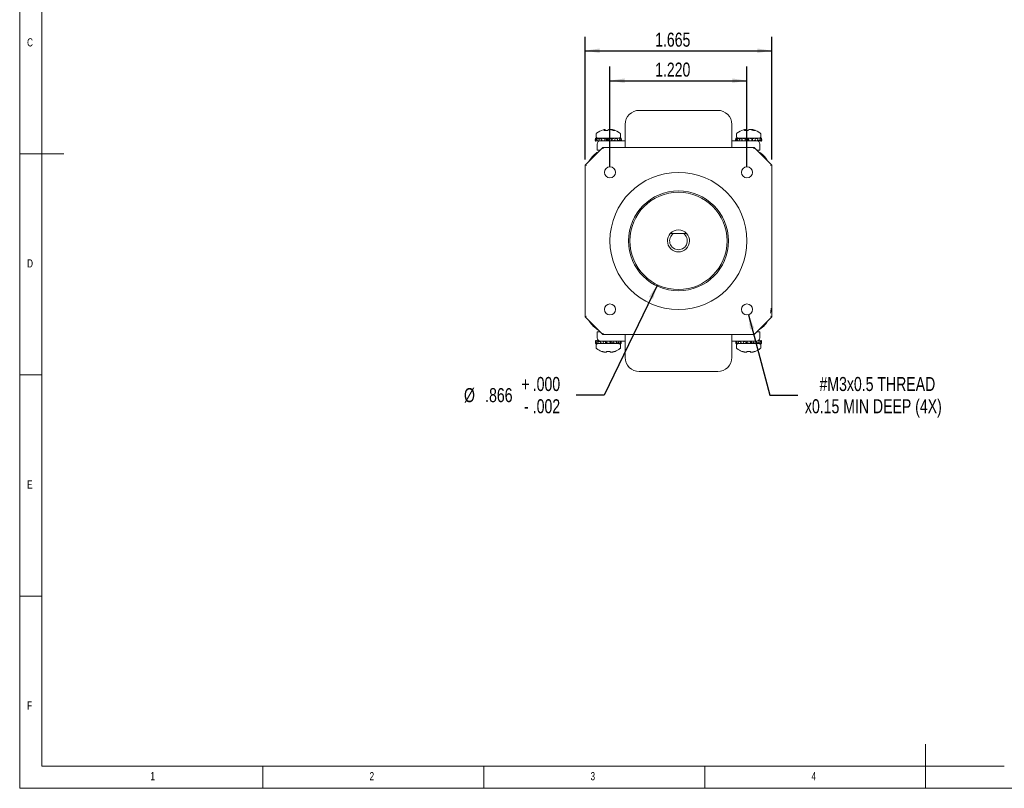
# Model space of a CAD drawing. Header units: inches. Extents: x 0.2 to 16.3, y 0.2 to 11.5.
# Tile 1 of 4: x 0.2 to 9, y 0.2 to 7. Entities that reach past the tile are written whole.
import ezdxf

# ---------------------------------------------------------------- set-up
doc = ezdxf.new("R2010")
doc.units = ezdxf.units.IN
doc.header["$MEASUREMENT"] = 0
doc.layers.add('FORMAT', color=7, linetype='Continuous')
doc.styles.add('SLDTEXTSTYLE0', font='TXT', dxfattribs={"width": 0.75})
doc.dimstyles.new('SLDDIMSTYLE0', dxfattribs={"dimtxt": 0.125, "dimasz": 0.13, "dimexe": 0, "dimexo": 0.0625, "dimgap": 0.03125, "dimtad": 2, "dimdec": 3, "dimzin": 4, "dimdsep": 46, "dimtxsty": 'Standard', "dimsah": 1, "dimcen": 0.09, "dimadec": 0, "dimazin": 0, "dimtfac": 1, "dimtdec": 3, "dimtofl": 0, "dimtmove": 0, "dimatfit": 3, "dimfxl": 0, "dimtolj": 1, "dimtzin": 12, "dimarcsym": 0})
doc.dimstyles.new('SLDDIMSTYLE1', dxfattribs={"dimtxt": 0.125, "dimasz": 0.13, "dimexe": 0, "dimexo": 0.0625, "dimgap": 0.03125, "dimtad": 0, "dimtih": 1, "dimtoh": 1, "dimdec": 3, "dimzin": 12, "dimdsep": 46, "dimtxsty": 'Standard', "dimsah": 1, "dimcen": 0.09, "dimadec": 0, "dimazin": 0, "dimtol": 1, "dimtm": 0.002, "dimtfac": 1, "dimtdec": 3, "dimtmove": 0, "dimatfit": 2, "dimfxl": 0, "dimtolj": 1, "dimtzin": 4, "dimarcsym": 0})
doc.dimstyles.new('SLDDIMSTYLE2', dxfattribs={"dimtxt": 0.125, "dimasz": 0.13, "dimexe": 0, "dimexo": 0.0625, "dimgap": 0.03125, "dimtad": 0, "dimtih": 1, "dimtoh": 1, "dimdec": 3, "dimzin": 12, "dimdsep": 46, "dimtxsty": 'Standard', "dimsah": 1, "dimcen": 0.09, "dimadec": 0, "dimazin": 0, "dimtfac": 1, "dimtdec": 3, "dimtmove": 0, "dimatfit": 2, "dimfxl": 0, "dimtolj": 1, "dimtzin": 12, "dimarcsym": 0})
doc.dimstyles.new('SLDDIMSTYLE3', dxfattribs={"dimtxt": 0.125, "dimasz": 0.13, "dimexe": 0, "dimexo": 0.0625, "dimgap": 0.03125, "dimtad": 2, "dimdec": 3, "dimzin": 12, "dimdsep": 46, "dimtxsty": 'Standard', "dimsah": 1, "dimcen": 0.09, "dimadec": 0, "dimazin": 0, "dimtfac": 1, "dimtdec": 3, "dimtofl": 0, "dimtmove": 0, "dimatfit": 3, "dimfxl": 0, "dimtolj": 1, "dimtzin": 12, "dimarcsym": 0})

# ---------------------------------------------------------------- blocks, each defined once
blk = doc.blocks.new('*D3')
at = {"layer": 'FORMAT'}
for p, q in [((5.4555, 5.7321), (5.4555, 6.6239)), ((6.676, 5.7321), (6.676, 6.6239)), ((5.4555, 6.4989), (6.676, 6.4989))]:
    blk.add_line(p, q, dxfattribs=at)
for points in [[(5.4555, 6.4989), (5.5855, 6.4789), (5.5855, 6.5189)], [(6.676, 6.4989), (6.546, 6.5189), (6.546, 6.4789)]]:
    blk.add_solid(points, dxfattribs=at)
at = {"layer": 'FORMAT', "insert": (5.8579, 6.6601), "char_height": 0.125, "attachment_point": 1, "style": 'SLDTEXTSTYLE0'}
blk.add_mtext('1.220', dxfattribs=at)
blk = doc.blocks.new('*D4')
at = {"layer": 'FORMAT'}
for p, q in [((5.8775, 4.6818), (5.4032, 3.6989)), ((5.4032, 3.6989), (5.1532, 3.6989))]:
    blk.add_line(p, q, dxfattribs=at)
blk.add_solid([(5.8775, 4.6818), (5.803, 4.5735), (5.839, 4.5561)], dxfattribs=at)
at = {"layer": 'FORMAT', "char_height": 0.125, "attachment_point": 1, "style": 'SLDTEXTSTYLE0'}
for s, insert in [('.000', (4.7675, 3.8601)), ('+', (4.6666, 3.8601)), ('%%c', (4.155, 3.7609)), ('.866', (4.3434, 3.7608)), ('.002', (4.7675, 3.6617)), ('-', (4.6894, 3.6617))]:
    blk.add_mtext(s, dxfattribs=dict(at, insert=insert))
blk = doc.blocks.new('*D5')
at = {"layer": 'FORMAT'}
for p, q in [((6.6887, 4.4141), (6.8797, 3.6989)), ((6.8797, 3.6989), (7.1297, 3.6989))]:
    blk.add_line(p, q, dxfattribs=at)
blk.add_solid([(6.6887, 4.4141), (6.7029, 4.2833), (6.7415, 4.2937)], dxfattribs=at)
at = {"layer": 'FORMAT', "char_height": 0.125, "attachment_point": 1, "style": 'SLDTEXTSTYLE0'}
for s, insert in [('#M3x0.5 THREAD', (7.3222, 3.86)), ('x0.15 MIN DEEP (4X)', (7.1922, 3.6617))]:
    blk.add_mtext(s, dxfattribs=dict(at, insert=insert))
blk = doc.blocks.new('*D6')
at = {"layer": 'FORMAT'}
for p, q in [((5.2331, 5.7971), (5.2331, 6.8907)), ((6.8984, 5.7971), (6.8984, 6.8907)), ((5.2331, 6.7657), (6.8984, 6.7657))]:
    blk.add_line(p, q, dxfattribs=at)
for points in [[(5.2331, 6.7657), (5.3631, 6.7457), (5.3631, 6.7857)], [(6.8984, 6.7657), (6.7684, 6.7857), (6.7684, 6.7457)]]:
    blk.add_solid(points, dxfattribs=at)
at = {"layer": 'FORMAT', "insert": (5.8579, 6.9268), "char_height": 0.125, "attachment_point": 1, "style": 'SLDTEXTSTYLE0'}
blk.add_mtext('1.665', dxfattribs=at)

msp = doc.modelspace()

# ---------------------------------------------------------------- linework, layer by layer
at = {"color": 7, "linetype": 'Continuous', "lineweight": 0}
for p, q in [((0.1969, 11.4961), (0.1969, 0.1969)), ((0.3937, 11.2992), (0.3937, 0.3937)), ((0.1969, 5.8465), (0.5906, 5.8465)), ((0.1969, 3.878), (0.3937, 3.878)), ((0.3937, 1.9094), (0.1969, 1.9094)), ((8.2677, 0.1969), (8.2677, 0.5906)), ((0.3937, 0.3937), (8.9685, 0.3937)), ((2.3622, 0.1969), (2.3622, 0.3937)), ((4.3307, 0.3937), (4.3307, 0.1969)), ((6.2992, 0.1969), (6.2992, 0.3937)), ((0.1969, 0.1969), (16.3386, 0.1969))]:
    msp.add_line(p, q, dxfattribs=at)
at = {"color": 7, "linetype": 'Continuous', "lineweight": 15}
for p, q in [((5.7157, 6.2346), (6.4157, 6.2346)), ((5.4035, 6.0561), (5.4341, 6.0561)), ((5.4128, 6.0642), (5.4135, 6.0561)), ((5.4129, 6.0632), (5.4135, 6.0561)), ((5.4684, 6.0616), (5.4686, 6.0642)), ((5.4759, 6.0594), (5.4761, 6.0632)), ((5.4873, 6.0561), (5.5, 6.0561)), ((5.5907, 5.9208), (5.5907, 6.1096)), ((6.5407, 6.1096), (6.5407, 5.9208)), ((6.6535, 6.0561), (6.6841, 6.0561)), ((6.6628, 6.0642), (6.6635, 6.0561)), ((6.6629, 6.0632), (6.6635, 6.0561)), ((6.7184, 6.0616), (6.7186, 6.0642)), ((6.7259, 6.0594), (6.7261, 6.0632)), ((6.7373, 6.0561), (6.75, 6.0561)), ((5.3245, 5.97), (5.3253, 5.9869)), ((5.3281, 5.9602), (5.3245, 5.97)), ((5.3253, 5.9869), (5.3289, 5.9771)), ((5.3427, 5.9851), (5.3253, 5.9869)), ((5.3289, 5.9771), (5.3281, 5.9602)), ((5.3289, 5.9771), (5.3413, 5.9788)), ((5.3385, 5.9869), (5.3372, 5.9857)), ((5.343, 5.9864), (5.3385, 5.9869)), ((5.3394, 5.97), (5.3431, 5.9869)), ((5.3555, 5.9604), (5.3394, 5.97)), ((5.3431, 5.9869), (5.3596, 5.9771)), ((5.3736, 5.9826), (5.3431, 5.9869)), ((5.3596, 5.9771), (5.3559, 5.9606)), ((5.3782, 5.9826), (5.3583, 5.9848)), ((5.3596, 5.9771), (5.3852, 5.9816)), ((5.379, 5.9869), (5.3714, 5.9834)), ((5.3866, 5.9858), (5.379, 5.9869)), ((5.3814, 5.97), (5.387, 5.9869)), ((5.3952, 5.9646), (5.3814, 5.97)), ((5.3818, 5.9826), (5.3856, 5.9826)), ((5.387, 5.9869), (5.412, 5.9771)), ((5.3906, 5.9857), (5.387, 5.9869)), ((5.391, 5.9662), (5.391, 5.9646)), ((5.3922, 5.9646), (5.3922, 5.9658)), ((5.401, 5.9835), (5.3931, 5.9848)), ((5.412, 5.9771), (5.4078, 5.9646)), ((5.4118, 5.9826), (5.4258, 5.9826)), ((5.412, 5.9771), (5.4258, 5.9826)), ((5.4258, 5.9826), (5.4258, 5.9646)), ((5.4258, 5.9826), (5.4263, 5.9826)), ((5.4263, 5.9646), (5.4263, 5.9826)), ((5.4263, 5.9826), (5.4359, 5.9826)), ((5.4359, 5.9826), (5.4359, 5.9646)), ((5.4359, 5.9826), (5.4361, 5.9826)), ((5.4361, 5.9826), (5.4454, 5.9869)), ((5.4361, 5.9646), (5.4361, 5.9826)), ((5.4392, 5.97), (5.4361, 5.9646)), ((5.4392, 5.97), (5.4454, 5.9869)), ((5.4541, 5.9646), (5.4392, 5.97)), ((5.4454, 5.9869), (5.4721, 5.9771)), ((5.4573, 5.9826), (5.4646, 5.9826)), ((5.4644, 5.9826), (5.4733, 5.9826)), ((5.4721, 5.9771), (5.4646, 5.9826)), ((5.4721, 5.9771), (5.4676, 5.9646)), ((5.4733, 5.9826), (5.4733, 5.9646)), ((5.4733, 5.9826), (5.4741, 5.9826)), ((5.4741, 5.9826), (5.5024, 5.9869)), ((5.4741, 5.9646), (5.4741, 5.9826)), ((5.4975, 5.97), (5.4741, 5.9646)), ((5.4883, 5.9848), (5.4908, 5.9857)), ((5.4948, 5.9858), (5.4944, 5.9869)), ((5.4975, 5.97), (5.5024, 5.9869)), ((5.5094, 5.9646), (5.4975, 5.97)), ((5.5024, 5.9869), (5.5239, 5.9771)), ((5.5103, 5.9833), (5.543, 5.9869)), ((5.5239, 5.9771), (5.5202, 5.9646)), ((5.5406, 5.97), (5.521, 5.9672)), ((5.5232, 5.9848), (5.5383, 5.9869)), ((5.5384, 5.9864), (5.5383, 5.9869)), ((5.5406, 5.97), (5.543, 5.9869)), ((5.5463, 5.9646), (5.5406, 5.97)), ((5.543, 5.9869), (5.5533, 5.9771)), ((5.5443, 5.9857), (5.5561, 5.9869)), ((5.5533, 5.9771), (5.5516, 5.9646)), ((5.5569, 5.97), (5.5522, 5.9694)), ((5.555, 5.9646), (5.5569, 5.97)), ((5.5569, 5.97), (5.5561, 5.9869)), ((6.5745, 5.97), (6.5753, 5.9869)), ((6.5765, 5.9646), (6.5745, 5.97)), ((6.5753, 5.9869), (6.5789, 5.9771)), ((6.5927, 5.9851), (6.5753, 5.9869)), ((6.5789, 5.9771), (6.5783, 5.9646)), ((6.5789, 5.9771), (6.5913, 5.9788)), ((6.5885, 5.9869), (6.5872, 5.9857)), ((6.593, 5.9864), (6.5885, 5.9869)), ((6.5894, 5.97), (6.5931, 5.9869)), ((6.5985, 5.9646), (6.5894, 5.97)), ((6.5931, 5.9869), (6.6096, 5.9771)), ((6.6236, 5.9826), (6.5931, 5.9869)), ((6.6096, 5.9771), (6.6068, 5.9646)), ((6.6282, 5.9826), (6.6083, 5.9848)), ((6.6096, 5.9771), (6.6352, 5.9816)), ((6.629, 5.9869), (6.6214, 5.9834)), ((6.6366, 5.9858), (6.629, 5.9869)), ((6.6314, 5.97), (6.637, 5.9869)), ((6.6452, 5.9646), (6.6314, 5.97)), ((6.6318, 5.9826), (6.6356, 5.9826)), ((6.637, 5.9869), (6.662, 5.9771)), ((6.6406, 5.9857), (6.637, 5.9869)), ((6.641, 5.9662), (6.641, 5.9646)), ((6.6422, 5.9646), (6.6422, 5.9658)), ((6.651, 5.9835), (6.6431, 5.9848)), ((6.662, 5.9771), (6.6578, 5.9646)), ((6.6618, 5.9826), (6.6758, 5.9826)), ((6.662, 5.9771), (6.6758, 5.9826)), ((6.6758, 5.9826), (6.6758, 5.9646)), ((6.6758, 5.9826), (6.6763, 5.9826)), ((6.6763, 5.9646), (6.6763, 5.9826)), ((6.6763, 5.9826), (6.6859, 5.9826)), ((6.6859, 5.9826), (6.6859, 5.9646)), ((6.6859, 5.9826), (6.6861, 5.9826)), ((6.6861, 5.9826), (6.6954, 5.9869)), ((6.6861, 5.9646), (6.6861, 5.9826)), ((6.6892, 5.97), (6.6861, 5.9646)), ((6.6892, 5.97), (6.6954, 5.9869)), ((6.7041, 5.9646), (6.6892, 5.97)), ((6.6954, 5.9869), (6.7221, 5.9771)), ((6.7073, 5.9826), (6.7146, 5.9826)), ((6.7144, 5.9826), (6.7233, 5.9826)), ((6.7221, 5.9771), (6.7146, 5.9826)), ((6.7221, 5.9771), (6.7176, 5.9646)), ((6.7233, 5.9826), (6.7233, 5.9646)), ((6.7233, 5.9826), (6.7241, 5.9826)), ((6.7241, 5.9826), (6.7524, 5.9869)), ((6.7241, 5.9646), (6.7241, 5.9826)), ((6.7475, 5.97), (6.7241, 5.9646)), ((6.7383, 5.9848), (6.7408, 5.9857)), ((6.7448, 5.9858), (6.7444, 5.9869)), ((6.7475, 5.97), (6.7524, 5.9869)), ((6.7594, 5.9646), (6.7475, 5.97)), ((6.7524, 5.9869), (6.7739, 5.9771)), ((6.7603, 5.9833), (6.793, 5.9869)), ((6.7739, 5.9771), (6.7698, 5.9631)), ((6.7906, 5.97), (6.771, 5.9672)), ((6.7732, 5.9848), (6.7883, 5.9869)), ((6.7884, 5.9864), (6.7883, 5.9869)), ((6.7906, 5.97), (6.793, 5.9869)), ((6.801, 5.9602), (6.7906, 5.97)), ((6.793, 5.9869), (6.8033, 5.9771)), ((6.7943, 5.9857), (6.8061, 5.9869)), ((6.8033, 5.9771), (6.801, 5.9602)), ((6.8069, 5.97), (6.8022, 5.9694)), ((6.8034, 5.9602), (6.8069, 5.97)), ((6.8069, 5.97), (6.8061, 5.9869)), ((5.2331, 5.7471), (5.3905, 5.9046)), ((5.3517, 5.9627), (5.3281, 5.9602)), ((5.3491, 5.9624), (5.3305, 5.9602)), ((5.3305, 5.9604), (5.3305, 5.9602)), ((5.3407, 5.8807), (5.3407, 5.9346)), ((5.3667, 5.8807), (5.3407, 5.8807)), ((5.3707, 5.9646), (5.3907, 5.9646)), ((5.3905, 5.9046), (5.3954, 5.8928)), ((5.3905, 5.9046), (6.7409, 5.9046)), ((5.5297, 5.9046), (5.3905, 5.9046)), ((5.3907, 5.9646), (5.5907, 5.9646)), ((5.5907, 5.9046), (5.5907, 5.9208)), ((6.5407, 5.9646), (6.7407, 5.9646)), ((6.5407, 5.9208), (6.5407, 5.9046)), ((6.7409, 5.9046), (6.6017, 5.9046)), ((6.736, 5.8928), (6.7409, 5.9046)), ((6.7407, 5.9646), (6.7607, 5.9646)), ((6.7409, 5.9046), (6.8984, 5.7471)), ((6.7907, 5.8807), (6.7648, 5.8807)), ((6.77, 5.9639), (6.801, 5.9602)), ((6.77, 5.9637), (6.7824, 5.9624)), ((6.776, 5.9604), (6.7798, 5.9627)), ((6.7907, 5.9346), (6.7907, 5.8807)), ((6.801, 5.9604), (6.8034, 5.9602)), ((5.2331, 4.3967), (5.2331, 5.7471)), ((5.2331, 5.7471), (5.2449, 5.7422)), ((5.2331, 5.7471), (5.2331, 5.6079)), ((6.8866, 5.7422), (6.8984, 5.7471)), ((6.8984, 5.7471), (6.8984, 4.3967)), ((6.8984, 5.6079), (6.8984, 5.7471)), ((6.0236, 5.1384), (6.1078, 5.1384)), ((5.2331, 4.5359), (5.2331, 4.3967)), ((6.8984, 4.3967), (6.8984, 4.5359)), ((5.2331, 4.3967), (5.2449, 4.4016)), ((5.3905, 4.2392), (5.2331, 4.3967)), ((6.8984, 4.3967), (6.7409, 4.2392)), ((6.8866, 4.4016), (6.8984, 4.3967)), ((5.3407, 4.2631), (5.3667, 4.2631)), ((5.3407, 4.2092), (5.3407, 4.2631)), ((5.3905, 4.2392), (5.3954, 4.251)), ((6.7409, 4.2392), (5.3905, 4.2392)), ((5.3905, 4.2392), (5.5297, 4.2392)), ((5.5907, 4.2229), (5.5907, 4.2392)), ((5.5907, 4.0342), (5.5907, 4.2229)), ((6.5407, 4.2392), (6.5407, 4.2229)), ((6.5407, 4.2229), (6.5407, 4.0342)), ((6.6017, 4.2392), (6.7409, 4.2392)), ((6.736, 4.251), (6.7409, 4.2392)), ((6.7648, 4.2631), (6.7907, 4.2631)), ((6.7907, 4.2631), (6.7907, 4.2092)), ((5.3357, 4.1825), (5.3257, 4.1836)), ((5.3257, 4.1836), (5.3257, 4.1737)), ((5.3257, 4.1737), (5.3343, 4.1749)), ((5.3257, 4.1737), (5.3257, 4.1568)), ((5.3437, 4.1587), (5.3257, 4.1568)), ((5.3328, 4.1667), (5.3359, 4.1836)), ((5.3463, 4.1568), (5.3328, 4.1667)), ((5.3357, 4.1579), (5.3359, 4.1568)), ((5.3359, 4.1836), (5.3494, 4.1737)), ((5.3642, 4.1799), (5.3359, 4.1836)), ((5.3448, 4.158), (5.3359, 4.1568)), ((5.3463, 4.1836), (5.3448, 4.1824)), ((5.3575, 4.1823), (5.3463, 4.1836)), ((5.3494, 4.1737), (5.3463, 4.1568)), ((5.3824, 4.161), (5.3463, 4.1568)), ((5.3494, 4.1737), (5.3722, 4.1773)), ((5.3689, 4.1667), (5.3728, 4.1792)), ((5.3923, 4.1568), (5.3689, 4.1667)), ((5.3907, 4.1792), (5.3707, 4.1792)), ((5.3732, 4.1599), (5.3742, 4.1568)), ((5.3855, 4.1597), (5.3818, 4.1588)), ((5.3846, 4.1792), (5.3976, 4.1737)), ((5.5907, 4.1792), (5.3907, 4.1792)), ((5.3976, 4.1737), (5.3923, 4.1568)), ((5.4164, 4.1612), (5.3923, 4.1568)), ((5.3976, 4.1737), (5.4164, 4.1792)), ((5.4164, 4.1792), (5.4164, 4.1612)), ((5.4171, 4.1612), (5.4164, 4.1612)), ((5.4171, 4.1612), (5.4171, 4.1792)), ((5.4264, 4.1612), (5.4171, 4.1612)), ((5.4241, 4.1667), (5.4287, 4.1792)), ((5.4512, 4.1568), (5.4241, 4.1667)), ((5.4241, 4.1667), (5.4264, 4.1612)), ((5.4264, 4.1727), (5.4264, 4.1792)), ((5.4391, 4.1612), (5.4264, 4.1612)), ((5.4423, 4.1792), (5.4573, 4.1737)), ((5.4573, 4.1737), (5.4512, 4.1568)), ((5.4551, 4.1612), (5.4512, 4.1568)), ((5.4573, 4.1737), (5.4551, 4.1792)), ((5.4551, 4.1677), (5.4551, 4.1612)), ((5.4644, 4.1612), (5.4551, 4.1612)), ((5.4644, 4.1792), (5.4644, 4.1612)), ((5.4651, 4.1612), (5.4644, 4.1612)), ((5.4651, 4.1612), (5.4651, 4.1792)), ((5.4839, 4.1667), (5.4651, 4.1612)), ((5.4783, 4.1612), (5.4651, 4.1612)), ((5.4805, 4.1584), (5.4892, 4.1568)), ((5.4839, 4.1667), (5.4878, 4.1792)), ((5.5073, 4.1568), (5.4839, 4.1667)), ((5.4892, 4.1568), (5.495, 4.1593)), ((5.4996, 4.1792), (5.5126, 4.1737)), ((5.4996, 4.1588), (5.5073, 4.1568)), ((5.5126, 4.1737), (5.5073, 4.1568)), ((5.5082, 4.1599), (5.5351, 4.1568)), ((5.532, 4.1667), (5.5092, 4.1631)), ((5.5117, 4.1612), (5.5455, 4.1568)), ((5.532, 4.1667), (5.5343, 4.1792)), ((5.5455, 4.1568), (5.532, 4.1667)), ((5.5351, 4.1568), (5.5367, 4.158)), ((5.5411, 4.1792), (5.5486, 4.1737)), ((5.5486, 4.1737), (5.5455, 4.1568)), ((5.5457, 4.1579), (5.5557, 4.1568)), ((5.5557, 4.1667), (5.5471, 4.1655)), ((5.5557, 4.1667), (5.5557, 4.1792)), ((5.5557, 4.1568), (5.5557, 4.1667)), ((6.7407, 4.1792), (6.5407, 4.1792)), ((6.5757, 4.1792), (6.5757, 4.1737)), ((6.5757, 4.1737), (6.5843, 4.1749)), ((6.5757, 4.1737), (6.5757, 4.1568)), ((6.5937, 4.1587), (6.5757, 4.1568)), ((6.5828, 4.1667), (6.5851, 4.1792)), ((6.5963, 4.1568), (6.5828, 4.1667)), ((6.5857, 4.1579), (6.5859, 4.1568)), ((6.5948, 4.158), (6.5859, 4.1568)), ((6.5919, 4.1792), (6.5994, 4.1737)), ((6.5994, 4.1737), (6.5963, 4.1568)), ((6.6324, 4.161), (6.5963, 4.1568)), ((6.5994, 4.1737), (6.6222, 4.1773)), ((6.6189, 4.1667), (6.6228, 4.1792)), ((6.6423, 4.1568), (6.6189, 4.1667)), ((6.6232, 4.1599), (6.6242, 4.1568)), ((6.6355, 4.1597), (6.6318, 4.1588)), ((6.6346, 4.1792), (6.6476, 4.1737)), ((6.6476, 4.1737), (6.6423, 4.1568)), ((6.6664, 4.1612), (6.6423, 4.1568)), ((6.6476, 4.1737), (6.6664, 4.1792)), ((6.6664, 4.1792), (6.6664, 4.1612)), ((6.6671, 4.1612), (6.6664, 4.1612)), ((6.6671, 4.1612), (6.6671, 4.1792)), ((6.6764, 4.1612), (6.6671, 4.1612)), ((6.6741, 4.1667), (6.6787, 4.1792)), ((6.7012, 4.1568), (6.6741, 4.1667)), ((6.6741, 4.1667), (6.6764, 4.1612)), ((6.6764, 4.1727), (6.6764, 4.1792)), ((6.6891, 4.1612), (6.6764, 4.1612)), ((6.6923, 4.1792), (6.7073, 4.1737)), ((6.7073, 4.1737), (6.7012, 4.1568)), ((6.7051, 4.1612), (6.7012, 4.1568)), ((6.7073, 4.1737), (6.7051, 4.1792)), ((6.7051, 4.1677), (6.7051, 4.1612)), ((6.7144, 4.1612), (6.7051, 4.1612)), ((6.7144, 4.1792), (6.7144, 4.1612)), ((6.7151, 4.1612), (6.7144, 4.1612)), ((6.7151, 4.1612), (6.7151, 4.1792)), ((6.7339, 4.1667), (6.7151, 4.1612)), ((6.7283, 4.1612), (6.7151, 4.1612)), ((6.7305, 4.1584), (6.7392, 4.1568)), ((6.7339, 4.1667), (6.7378, 4.1792)), ((6.7573, 4.1568), (6.7339, 4.1667)), ((6.7392, 4.1568), (6.745, 4.1593)), ((6.7607, 4.1792), (6.7407, 4.1792)), ((6.7496, 4.1792), (6.7626, 4.1737)), ((6.7496, 4.1588), (6.7573, 4.1568)), ((6.7626, 4.1737), (6.7573, 4.1568)), ((6.7582, 4.1599), (6.7851, 4.1568)), ((6.782, 4.1667), (6.7592, 4.1631)), ((6.7617, 4.1612), (6.7955, 4.1568)), ((6.774, 4.1823), (6.7851, 4.1836)), ((6.782, 4.1667), (6.7851, 4.1836)), ((6.7955, 4.1568), (6.782, 4.1667)), ((6.7851, 4.1836), (6.7986, 4.1737)), ((6.7851, 4.1568), (6.7867, 4.158)), ((6.7867, 4.1824), (6.7955, 4.1836)), ((6.7877, 4.1817), (6.8057, 4.1836)), ((6.7957, 4.1825), (6.7955, 4.1836)), ((6.7986, 4.1737), (6.7955, 4.1568)), ((6.7957, 4.1579), (6.8057, 4.1568)), ((6.8057, 4.1667), (6.7971, 4.1655)), ((6.8057, 4.1667), (6.8057, 4.1836)), ((6.8057, 4.1568), (6.8057, 4.1667)), ((5.3835, 4.0876), (5.3811, 4.0876)), ((5.4242, 4.0876), (5.4236, 4.0806)), ((5.4573, 4.0876), (5.4242, 4.0876)), ((5.4579, 4.0806), (5.4573, 4.0876)), ((5.5003, 4.0876), (5.498, 4.0876)), ((6.6335, 4.0876), (6.6311, 4.0876)), ((6.6742, 4.0876), (6.6736, 4.0806)), ((6.7073, 4.0876), (6.6742, 4.0876)), ((6.7079, 4.0806), (6.7073, 4.0876)), ((6.7503, 4.0876), (6.748, 4.0876)), ((6.4157, 3.9092), (5.7157, 3.9092))]:
    msp.add_line(p, q, dxfattribs=at)
at = {"color": 7, "linetype": 'Continuous', "lineweight": 15, "flags": 128}
msp.add_lwpolyline([(6.8866, 4.429), (6.8884, 4.4399), (6.8907, 4.4719)], dxfattribs=at)
at = {"color": 7, "linetype": 'Continuous', "lineweight": 15}
for centre, radius in [((5.4555, 5.6821), 0.0492), ((6.676, 5.6821), 0.0492), ((6.0657, 5.0719), 0.6102), ((6.0657, 5.0719), 0.4449), ((6.0657, 5.0719), 0.4331), ((5.4555, 4.4616), 0.0492), ((6.676, 4.4616), 0.0492)]:
    msp.add_circle(centre, radius, dxfattribs=at)
for centre, radius, start, end in [((5.7157, 6.1096), 0.125, 90, 180), ((6.4157, 6.1096), 0.125, 0, 90), ((5.4407, 5.8971), 0.1699, 105.31209, 127.70975), ((5.4407, 5.8971), 0.1699, 52.29025, 74.91642), ((6.6907, 5.8971), 0.1699, 105.31209, 127.70975), ((6.6907, 5.8971), 0.1699, 52.29025, 74.91642), ((5.3707, 5.9346), 0.03, 90, 180), ((6.7607, 5.9346), 0.03, 0, 90), ((5.4657, 5.6719), 0.225, 120.36493, 149.63507), ((6.6657, 5.6719), 0.225, 30.36493, 59.63507), ((6.0657, 5.0719), 0.0984, 137.46815, 42.53185), ((6.0657, 5.0719), 0.0787, 122.32806, 57.67194), ((6.0657, 5.0719), 0.0984, 42.53185, 137.46815), ((5.4657, 4.4719), 0.225, 210.36493, 239.63507), ((6.6657, 4.4719), 0.225, 300.36493, 329.63507), ((5.3707, 4.2092), 0.03, 180, 270), ((6.7607, 4.2092), 0.03, 270, 0), ((5.4407, 4.2467), 0.1699, 232.29025, 249.45914), ((5.4407, 4.2467), 0.1699, 290.54086, 307.70975), ((6.6907, 4.2467), 0.1699, 232.29025, 249.45914), ((6.6907, 4.2467), 0.1699, 290.54086, 307.70975), ((5.7157, 4.0342), 0.125, 180, 270), ((6.4157, 4.0342), 0.125, 270, 0)]:
    msp.add_arc(centre, radius, start, end, dxfattribs=at)
for points in [[(5.396, 6.0604), (5.4053, 6.0632)], [(5.4129, 6.0632), (5.4035, 6.0561)], [(5.4053, 6.0632), (5.4128, 6.0642)], [(5.4128, 6.0642), (5.4129, 6.0632)], [(5.4341, 6.0561), (5.4446, 6.0632)], [(5.4446, 6.0632), (5.4523, 6.0642)], [(5.4523, 6.0642), (5.463, 6.0632)], [(5.463, 6.0632), (5.4873, 6.0561)], [(5.4761, 6.0632), (5.4686, 6.0642)], [(5.5, 6.0561), (5.4761, 6.0632)], [(6.646, 6.0604), (6.6553, 6.0632)], [(6.6629, 6.0632), (6.6535, 6.0561)], [(6.6553, 6.0632), (6.6628, 6.0642)], [(6.6628, 6.0642), (6.6629, 6.0632)], [(6.6841, 6.0561), (6.6946, 6.0632)], [(6.6946, 6.0632), (6.7023, 6.0642)], [(6.7023, 6.0642), (6.713, 6.0632)], [(6.713, 6.0632), (6.7373, 6.0561)], [(6.7261, 6.0632), (6.7186, 6.0642)], [(6.75, 6.0561), (6.7261, 6.0632)], [(5.3312, 6.0201), (5.3312, 6.0013)], [(5.3821, 5.9826), (5.3622, 5.9842)], [(5.4118, 5.9826), (5.3906, 5.9857)], [(5.401, 5.9869), (5.401, 5.9841)], [(5.4805, 5.9835), (5.4805, 5.9869)], [(5.4908, 5.9857), (5.4805, 5.9841)], [(5.5145, 5.9838), (5.51, 5.9834)], [(5.5502, 6.0013), (5.5502, 6.0201)], [(6.5812, 6.0201), (6.5812, 6.0013)], [(6.6321, 5.9826), (6.6122, 5.9842)], [(6.6618, 5.9826), (6.6406, 5.9857)], [(6.651, 5.9869), (6.651, 5.9841)], [(6.7305, 5.9835), (6.7305, 5.9869)], [(6.7408, 5.9857), (6.7305, 5.9841)], [(6.7645, 5.9838), (6.76, 5.9834)], [(6.8002, 6.0013), (6.8002, 6.0201)], [(6.77, 5.9637), (6.7758, 5.9632)], [(6.1078, 5.1384), (6.1383, 5.1384)], [(5.3312, 4.1424), (5.3312, 4.1237)], [(5.3667, 4.18), (5.3583, 4.1807)], [(5.3818, 4.1588), (5.3858, 4.1592)], [(5.401, 4.1584), (5.401, 4.1568)], [(5.4781, 4.1612), (5.4996, 4.1588)], [(5.4805, 4.1568), (5.4805, 4.1609)], [(5.5085, 4.1609), (5.5232, 4.1597)], [(5.5502, 4.1237), (5.5502, 4.1424)], [(6.5812, 4.1424), (6.5812, 4.1237)], [(6.6318, 4.1588), (6.6364, 4.1593)], [(6.651, 4.1584), (6.651, 4.1568)], [(6.7281, 4.1612), (6.7496, 4.1588)], [(6.7305, 4.1568), (6.7305, 4.1609)], [(6.7585, 4.1609), (6.7732, 4.1597)], [(6.8002, 4.1237), (6.8002, 4.1424)], [(5.4095, 4.0806), (5.3835, 4.0876)], [(5.3835, 4.0876), (5.4095, 4.0806)], [(5.4194, 4.0795), (5.4095, 4.0806)], [(5.4095, 4.0806), (5.4194, 4.0795)], [(5.4236, 4.0806), (5.4194, 4.0795)], [(5.4194, 4.0795), (5.4236, 4.0806)], [(5.4242, 4.0876), (5.4236, 4.0806)], [(5.4579, 4.0806), (5.4573, 4.0876)], [(5.4579, 4.0806), (5.4621, 4.0795)], [(5.4621, 4.0795), (5.4579, 4.0806)], [(5.4621, 4.0795), (5.4719, 4.0806)], [(5.4719, 4.0806), (5.4621, 4.0795)], [(5.4719, 4.0806), (5.498, 4.0876)], [(5.498, 4.0876), (5.4719, 4.0806)], [(6.6595, 4.0806), (6.6335, 4.0876)], [(6.6335, 4.0876), (6.6595, 4.0806)], [(6.6694, 4.0795), (6.6595, 4.0806)], [(6.6595, 4.0806), (6.6694, 4.0795)], [(6.6736, 4.0806), (6.6694, 4.0795)], [(6.6694, 4.0795), (6.6736, 4.0806)], [(6.6742, 4.0876), (6.6736, 4.0806)], [(6.7079, 4.0806), (6.7073, 4.0876)], [(6.7079, 4.0806), (6.7121, 4.0795)], [(6.7121, 4.0795), (6.7079, 4.0806)], [(6.7121, 4.0795), (6.7219, 4.0806)], [(6.7219, 4.0806), (6.7121, 4.0795)], [(6.7219, 4.0806), (6.748, 4.0876)], [(6.748, 4.0876), (6.7219, 4.0806)]]:
    msp.add_open_spline(points, degree=1, dxfattribs=at)
for points, knots in [([(5.3368, 6.0315), (5.336, 6.0307), (5.3344, 6.0293), (5.3326, 6.0265), (5.3314, 6.0233), (5.3313, 6.0211), (5.3312, 6.0201)], [0, 0, 0, 0, 0.2467177, 0.4999991, 0.753281, 1, 1, 1, 1]), ([(5.3313, 6.0028), (5.3313, 6.0014), (5.3312, 5.9985), (5.3328, 5.9942), (5.3359, 5.9903), (5.3404, 5.9875), (5.3439, 5.9871), (5.3456, 5.9869)], [0, 0, 0, 0, 0.172217, 0.360902, 0.558295, 0.787856, 1, 1, 1, 1]), ([(5.3463, 5.9869), (5.3461, 5.9869), (5.3456, 5.9869), (5.3499, 5.9869), (5.3602, 5.9869), (5.3781, 5.9869), (5.3963, 5.9869), (5.4043, 5.9869)], [0, 0, 0, 0, 0.082284, 0.275777, 0.454169, 0.759006, 1, 1, 1, 1]), ([(5.4043, 5.9869), (5.4129, 5.9869), (5.4323, 5.9869), (5.4601, 5.9869), (5.4838, 5.9869), (5.502, 5.9869), (5.5179, 5.9869), (5.5293, 5.9869), (5.5354, 5.9869), (5.5352, 5.9869), (5.5352, 5.9869)], [0, 0, 0, 0, 0.144457, 0.327183, 0.434115, 0.550099, 0.673013, 0.799711, 0.926408, 1, 1, 1, 1]), ([(5.5358, 5.9869), (5.5373, 5.9871), (5.5402, 5.9873), (5.5444, 5.9895), (5.5479, 5.993), (5.5502, 5.9977), (5.5502, 6.0011), (5.5502, 6.0028)], [0, 0, 0, 0, 0.178815, 0.371707, 0.569775, 0.795411, 1, 1, 1, 1]), ([(5.5502, 6.0201), (5.5502, 6.0211), (5.55, 6.0233), (5.5489, 6.0265), (5.5471, 6.0293), (5.5454, 6.0307), (5.5446, 6.0315)], [0, 0, 0, 0, 0.246719, 0.500001, 0.753282, 1, 1, 1, 1]), ([(6.5868, 6.0315), (6.586, 6.0307), (6.5844, 6.0293), (6.5826, 6.0265), (6.5814, 6.0233), (6.5813, 6.0211), (6.5812, 6.0201)], [0, 0, 0, 0, 0.246718, 0.499999, 0.753281, 1, 1, 1, 1]), ([(6.5813, 6.0028), (6.5813, 6.0014), (6.5812, 5.9985), (6.5828, 5.9942), (6.5859, 5.9903), (6.5904, 5.9875), (6.5939, 5.9871), (6.5956, 5.9869)], [0, 0, 0, 0, 0.172217, 0.360902, 0.558295, 0.787856, 1, 1, 1, 1]), ([(6.5963, 5.9869), (6.5961, 5.9869), (6.5956, 5.9869), (6.5999, 5.9869), (6.6102, 5.9869), (6.6281, 5.9869), (6.6463, 5.9869), (6.6543, 5.9869)], [0, 0, 0, 0, 0.0822839, 0.2757772, 0.4541693, 0.7590057, 1, 1, 1, 1]), ([(6.6543, 5.9869), (6.6629, 5.9869), (6.6823, 5.9869), (6.7101, 5.9869), (6.7338, 5.9869), (6.752, 5.9869), (6.7679, 5.9869), (6.7793, 5.9869), (6.7854, 5.9869), (6.7852, 5.9869), (6.7852, 5.9869)], [0, 0, 0, 0, 0.144457, 0.327183, 0.434115, 0.550099, 0.673013, 0.799711, 0.926408, 1, 1, 1, 1]), ([(6.7858, 5.9869), (6.7873, 5.9871), (6.7902, 5.9873), (6.7944, 5.9895), (6.7979, 5.993), (6.8002, 5.9977), (6.8002, 6.0011), (6.8002, 6.0028)], [0, 0, 0, 0, 0.178815, 0.371707, 0.569775, 0.795411, 1, 1, 1, 1]), ([(6.8002, 6.0201), (6.8002, 6.0211), (6.8, 6.0233), (6.7989, 6.0265), (6.7971, 6.0293), (6.7954, 6.0307), (6.7946, 6.0315)], [0, 0, 0, 0, 0.246719, 0.500001, 0.753282, 1, 1, 1, 1]), ([(5.9932, 5.1384), (6.0013, 5.1384), (6.0111, 5.1384), (6.0217, 5.1384), (6.0236, 5.1384)], [0, 0, 0, 0, 0.818549, 1, 1, 1, 1]), ([(5.3312, 4.1237), (5.3313, 4.1226), (5.3314, 4.1204), (5.3326, 4.1173), (5.3344, 4.1145), (5.336, 4.113), (5.3368, 4.1123)], [0, 0, 0, 0, 0.246718, 0.5, 0.753282, 1, 1, 1, 1]), ([(5.3456, 4.1568), (5.3442, 4.1567), (5.3412, 4.1564), (5.3371, 4.1543), (5.3335, 4.1508), (5.3313, 4.1461), (5.3313, 4.1426), (5.3313, 4.141)], [0, 0, 0, 0, 0.178815, 0.371707, 0.569775, 0.795411, 1, 1, 1, 1]), ([(5.4407, 4.1568), (5.4317, 4.1568), (5.4114, 4.1568), (5.3867, 4.1568), (5.3681, 4.1568), (5.3559, 4.1568), (5.3473, 4.1568), (5.3462, 4.1568), (5.3456, 4.1568)], [0, 0, 0, 0, 0.180637, 0.409126, 0.54284, 0.687872, 0.841571, 1, 1, 1, 1]), ([(5.5358, 4.1568), (5.5353, 4.1568), (5.5341, 4.1568), (5.5256, 4.1568), (5.5133, 4.1568), (5.4948, 4.1568), (5.4701, 4.1568), (5.4497, 4.1568), (5.4407, 4.1568)], [0, 0, 0, 0, 0.158429, 0.312128, 0.45716, 0.590874, 0.819363, 1, 1, 1, 1]), ([(5.5502, 4.141), (5.5502, 4.1424), (5.5502, 4.1453), (5.5486, 4.1496), (5.5455, 4.1535), (5.5411, 4.1563), (5.5375, 4.1567), (5.5358, 4.1568)], [0, 0, 0, 0, 0.172217, 0.360902, 0.558295, 0.787856, 1, 1, 1, 1]), ([(5.5446, 4.1123), (5.5454, 4.113), (5.5471, 4.1145), (5.5489, 4.1173), (5.55, 4.1204), (5.5502, 4.1226), (5.5502, 4.1237)], [0, 0, 0, 0, 0.246718, 0.5, 0.753282, 1, 1, 1, 1]), ([(6.5812, 4.1237), (6.5813, 4.1226), (6.5814, 4.1204), (6.5826, 4.1173), (6.5844, 4.1145), (6.586, 4.113), (6.5868, 4.1123)], [0, 0, 0, 0, 0.246718, 0.5, 0.753282, 1, 1, 1, 1]), ([(6.5956, 4.1568), (6.5942, 4.1567), (6.5912, 4.1564), (6.5871, 4.1543), (6.5835, 4.1508), (6.5813, 4.1461), (6.5813, 4.1426), (6.5813, 4.141)], [0, 0, 0, 0, 0.178815, 0.371707, 0.569775, 0.795411, 1, 1, 1, 1]), ([(6.6907, 4.1568), (6.6817, 4.1568), (6.6614, 4.1568), (6.6367, 4.1568), (6.6181, 4.1568), (6.6059, 4.1568), (6.5973, 4.1568), (6.5962, 4.1568), (6.5956, 4.1568)], [0, 0, 0, 0, 0.1806368, 0.4091264, 0.5428398, 0.6878723, 0.841571, 1, 1, 1, 1]), ([(6.7858, 4.1568), (6.7853, 4.1568), (6.7841, 4.1568), (6.7756, 4.1568), (6.7633, 4.1568), (6.7448, 4.1568), (6.7201, 4.1568), (6.6997, 4.1568), (6.6907, 4.1568)], [0, 0, 0, 0, 0.158429, 0.312128, 0.45716, 0.590874, 0.819363, 1, 1, 1, 1]), ([(6.8002, 4.141), (6.8002, 4.1424), (6.8002, 4.1453), (6.7986, 4.1496), (6.7955, 4.1535), (6.7911, 4.1563), (6.7875, 4.1567), (6.7858, 4.1568)], [0, 0, 0, 0, 0.172217, 0.360902, 0.558295, 0.787856, 1, 1, 1, 1]), ([(6.7946, 4.1123), (6.7954, 4.113), (6.7971, 4.1145), (6.7989, 4.1173), (6.8, 4.1204), (6.8002, 4.1226), (6.8002, 4.1237)], [0, 0, 0, 0, 0.246718, 0.5, 0.753282, 1, 1, 1, 1])]:
    msp.add_open_spline(points, degree=3, knots=knots, dxfattribs=at)

# ---------------------------------------------------------------- texts
at = {"color": 7, "linetype": 'Continuous', "lineweight": 0, "char_height": 0.0729, "attachment_point": 1, "style": 'SLDTEXTSTYLE0'}
for s, insert in [('C', (0.2625, 6.8767)), ('D', (0.2625, 4.9082)), ('E', (0.2625, 2.9397)), ('F', (0.2625, 0.9712)), ('1', (1.3615, 0.3413)), ('2', (3.3136, 0.3413)), ('3', (5.2822, 0.3413)), ('4', (7.2507, 0.3413))]:
    msp.add_mtext(s, dxfattribs=dict(at, insert=insert))

# ---------------------------------------------------------------- dimensions: what is measured, and where the dimension line sits
at = {"layer": 'FORMAT'}
for base, p1, p2, dimstyle, picture, middle in [((6.8984, 6.7657), (5.2331, 5.7471), (6.8984, 5.7471), 'SLDDIMSTYLE3', '*D6', (6.0657, 6.7657)), ((6.67596, 6.49892), (5.45549, 5.68212), (6.67596, 5.68212), 'SLDDIMSTYLE0', '*D3', (6.06573, 6.49892))]:
    dim = msp.add_linear_dim(base=base, p1=p1, p2=p2, dimstyle=dimstyle, dxfattribs=at)
    dim.commit()
    dim.dimension.update_dxf_attribs({"geometry": picture, "text_midpoint": middle, "dimtype": 160})
dim = msp.add_diameter_dim_2p(p1=(6.2539, 5.4619), p2=(5.8775, 4.6818), dimstyle='SLDDIMSTYLE1', dxfattribs=at)
dim.commit()
dim.dimension.update_dxf_attribs({"geometry": '*D4', "text_midpoint": (4.6229, 3.6989), "dimtype": 163})
dim = msp.add_diameter_dim_2p(p1=(6.6633, 4.5092), p2=(6.6887, 4.4141), text='#M3x0.5 THREAD\\Px0.15 MIN DEEP (4X)', dimstyle='SLDDIMSTYLE2', override={"dimpost": '<>'}, dxfattribs=at)
dim.commit()
dim.dimension.update_dxf_attribs({"geometry": '*D5', "text_midpoint": (7.9792, 3.6989), "dimtype": 163})

doc.saveas('drawing.dxf')
